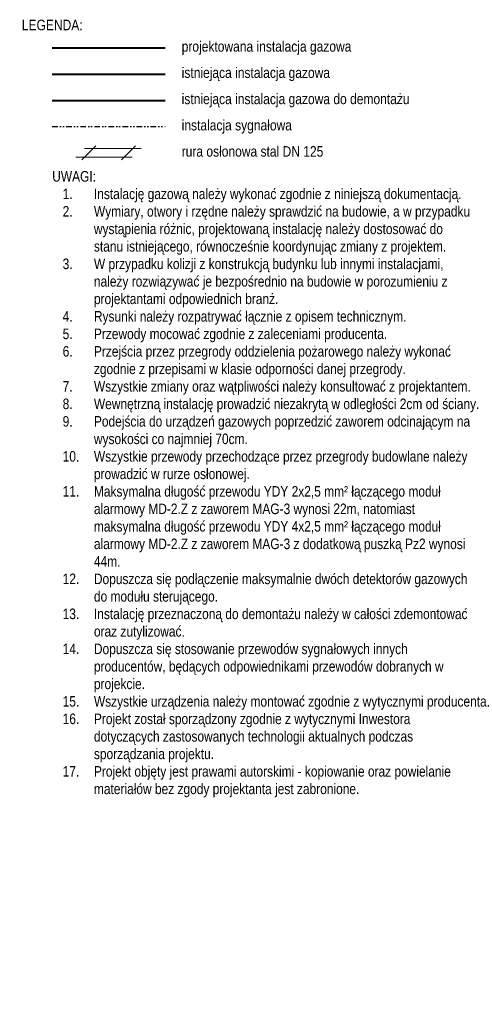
# Model space of a CAD drawing. Header units: centimetres. Extents: x 4745 to 39369, y 17389 to 19524.
# Tile 3 of 188: x 8325 to 8842, y 17712 to 18837. Entities that reach past the tile are written whole.
import ezdxf
from ezdxf.lldxf.tags import DXFTag

# ---------------------------------------------------------------- set-up
doc = ezdxf.new("R2010")
doc.units = ezdxf.units.CM
doc.linetypes.add('DIVIDE2', pattern=[15.875, 6.35, -3.175, 0, -3.175, 0, -3.175])
for name, color, linetype, lineweight in [('IS_Gaz', 40, 'Continuous', 40), ('IS_Opis', 250, 'Continuous', 9), ('IS_sygnał', 210, 'DIVIDE2', 25)]:
    doc.layers.add(name, color=color, linetype=linetype, lineweight=lineweight)
doc.styles.add('styl1', font='ARIALN.TTF')
tags = doc.linetypes.add('DASH', pattern=[15, 10, -5]).pattern_tags.tags
tags[6:7] = [DXFTag(74, 4), DXFTag(75, 0), DXFTag(340, '0'), DXFTag(46, 0.0), DXFTag(50, 0.0), DXFTag(44, 0.0), DXFTag(45, 0.0)]
tags[4:5] = [DXFTag(74, 4), DXFTag(75, 0), DXFTag(340, '0'), DXFTag(46, 0.0), DXFTag(50, 0.0), DXFTag(44, 0.0), DXFTag(45, 0.0)]
tags = doc.linetypes.add('SOLID', pattern=[10, 10, 0]).pattern_tags.tags
tags[6:7] = [DXFTag(74, 4), DXFTag(75, 0), DXFTag(340, '0'), DXFTag(46, 0.0), DXFTag(50, 0.0), DXFTag(44, 0.0), DXFTag(45, 0.0)]
tags[4:5] = [DXFTag(74, 4), DXFTag(75, 0), DXFTag(340, '0'), DXFTag(46, 0.0), DXFTag(50, 0.0), DXFTag(44, 0.0), DXFTag(45, 0.0)]

# ---------------------------------------------------------------- blocks, each defined once
blk = doc.blocks.new('A$C0F5130B6')
at = {"layer": 'IS_Opis'}
for p, q in [((-19.4, 3), (-35.3, -13)), ((-32.3, 0), (32.3, 0)), ((25.9, 3), (9.9, -13)), ((-42.3, -10), (22.3, -10))]:
    blk.add_line(p, q, dxfattribs=at)

msp = doc.modelspace()

# ---------------------------------------------------------------- linework, layer by layer
at = {"layer": 'IS_Gaz'}
msp.add_line((8362.1, 18804.8), (8491.1, 18804.8), dxfattribs=at)
at = {"layer": 'IS_Gaz', "color": 18, "true_color": 0x000000}
msp.add_line((8362.1, 18774.8), (8491.1, 18774.8), dxfattribs=at)
at = {"layer": 'IS_Gaz', "color": 18, "linetype": 'DASH', "true_color": 0x000000}
msp.add_line((8362.1, 18744.8), (8491.1, 18744.8), dxfattribs=at)
at = {"layer": 'IS_sygnał'}
msp.add_line((8362.1, 18714.8), (8491.1, 18714.8), dxfattribs=at)

# ---------------------------------------------------------------- block references
at = {"layer": 'IS_Gaz'}
msp.add_blockref('A$C0F5130B6', (8431.3, 18689.8), dxfattribs=at)

# ---------------------------------------------------------------- texts
at = {"layer": 'IS_Opis', "linetype": 'SOLID', "insert": (8362.1, 18824.8), "char_height": 12, "attachment_point": 8, "style": 'styl1'}
msp.add_mtext('\\pxql;{\\fArial Narrow|b0|i0|c238|p34;LEGENDA:}', dxfattribs=at)
at = {"layer": 'IS_Opis', "char_height": 12, "attachment_point": 1, "style": 'styl1'}
for s, width, insert in [('\\pxql;projektowana instalacja gazowa', 201.45, (8510.1, 18812.5)), ('\\pxql;istniejąca instalacja gazowa', 201.45, (8510.1, 18782.5)), ('\\pxql;istniejąca instalacja gazowa do demontażu', 263.679, (8510.1, 18752.5)), ('\\pxql;instalacja sygnałowa', 274.211, (8510.1, 18722.5)), ('rura osłonowa stal DN 125', 201.45, (8510.1, 18692.5))]:
    msp.add_mtext_dynamic_manual_height_columns(s, width=width, gutter_width=12.5, heights=[0], dxfattribs=dict(at, insert=insert))
at = {"layer": 'IS_Opis', "ltscale": 2, "insert": (8362.1, 18664), "char_height": 12, "attachment_point": 1, "style": 'styl1'}
msp.add_mtext_dynamic_manual_height_columns('\\pxql;UWAGI: \\P\\pi-3,l4,t4;1.^IInstalację gazową należy wykonać zgodnie z niniejszą dokumentacją.\\P2.^IWymiary, otwory i rzędne należy sprawdzić na budowie, a w przypadku wystąpienia różnic, projektowaną instalację należy dostosować do stanu istniejącego, równocześnie koordynując zmiany z projektem.\\P3.^IW przypadku kolizji z konstrukcją budynku lub innymi instalacjami, należy rozwiązywać je bezpośrednio na budowie w porozumieniu z projektantami odpowiednich branż.\\P4.^IRysunki należy rozpatrywać łącznie z opisem technicznym.\\P5.^IPrzewody mocować zgodnie z zaleceniami producenta.\\P6.^IPrzejścia przez przegrody oddzielenia pożarowego należy wykonać zgodnie z przepisami w klasie odporności danej przegrody.\\P7.^IWszystkie zmiany oraz wątpliwości należy konsultować z projektantem.\\P8.^IWewnętrzną instalację prowadzić niezakrytą w odległości 2cm od ściany.\\P9.^IPodejścia do urządzeń gazowych poprzedzić zaworem odcinającym na wysokości co najmniej 70cm.\\P10.^IWszystkie przewody przechodzące przez przegrody budowlane należy prowadzić w rurze osłonowej.\\P11.^IMaksymalna długość przewodu YDY 2x2,5 mm² łączącego moduł alarmowy MD-2.Z z zaworem MAG-3 wynosi 22m, natomiast maksymalna długość przewodu YDY 4x2,5 mm² łączącego moduł alarmowy MD-2.Z z zaworem MAG-3 z dodatkową puszką Pz2 wynosi 44m.\\P12.^IDopuszcza się podłączenie maksymalnie dwóch detektorów gazowych do modułu sterującego.\\P13.^IInstalację przeznaczoną do demontażu należy w całości zdemontować oraz zutylizować.\\P14.^IDopuszcza się stosowanie przewodów sygnałowych innych producentów, będących odpowiednikami przewodów dobranych w projekcie.\\P15.^IWszystkie urządzenia należy montować zgodnie z wytycznymi producenta.\\P16.^IProjekt został sporządzony zgodnie z wytycznymi Inwestora dotyczących zastosowanych technologii aktualnych podczas sporządzania projektu.\\P17.^IProjekt objęty jest prawami autorskimi - kopiowanie oraz powielanie materiałów bez zgody projektanta jest zabronione.', width=483.36, gutter_width=12.5, heights=[0], dxfattribs=at)

doc.saveas('drawing.dxf')
